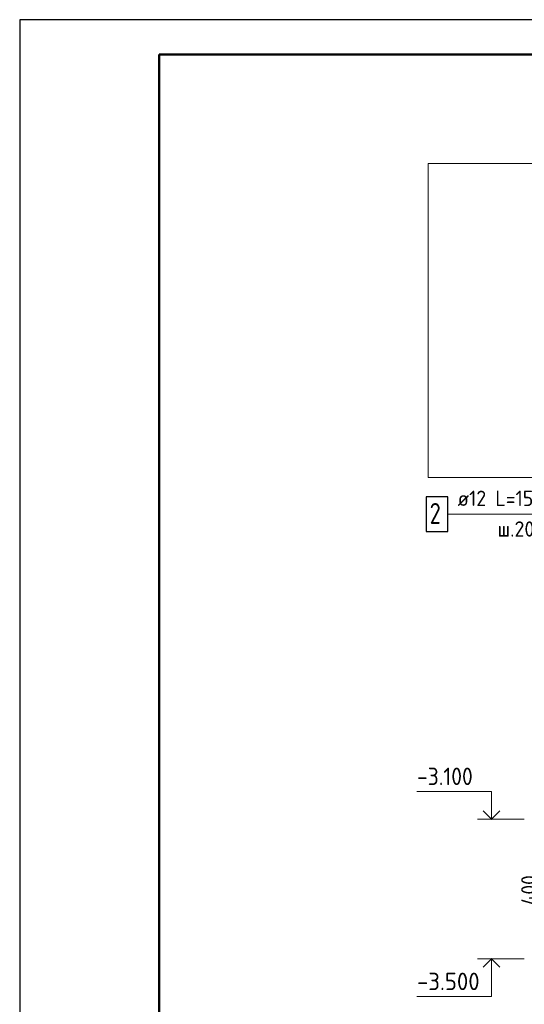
# Model space of a CAD drawing. Header units: millimetres. Extents: x 0 to 42000, y 0 to 29700.
# Tile 2 of 11: x 0 to 7228, y 15584 to 29700. Entities that reach past the tile are written whole.
import ezdxf

# ---------------------------------------------------------------- set-up
doc = ezdxf.new("R2010")
doc.units = ezdxf.units.MM
for name, color, linetype, lineweight in [('Standard', 7, 'Continuous', 25), ('Высотные отметки', 7, 'Continuous', 25), ('Обрамление П-обр. равн.', 52, 'Continuous', 25), ('Позиционная метка номер позиции', 7, 'Continuous', 13)]:
    doc.layers.add(name, color=color, linetype=linetype, lineweight=lineweight)
doc.styles.add('ISOCPEUR', font='txt')

msp = doc.modelspace()

# ---------------------------------------------------------------- linework, layer by layer
at = {"layer": 'Standard', "color": 7, "linetype": 'Continuous', "lineweight": 25, "transparency": 33554687}
msp.add_line((2000, 29200), (2000, 1058), dxfattribs=at)
msp.add_lwpolyline([(0, 0), (42000, 0), (42000, 29700), (0, 29700), (0, 0)], close=True, dxfattribs=at)
at = {"layer": 'Standard', "color": 7, "linetype": 'Continuous', "lineweight": 50, "transparency": 33554687}
msp.add_lwpolyline([(2000, 29200), (41500, 29200), (41500, 500), (2000, 500), (2000, 29200)], close=True, dxfattribs=at)
at = {"layer": 'Standard', "color": 7, "linetype": 'Continuous', "lineweight": 13, "transparency": 33554687}
msp.add_lwpolyline([(20500, 29200), (2000, 29200), (2000, 6000), (20500, 6000), (20500, 29200)], dxfattribs=at)
at = {"layer": 'Standard', "color": 254, "linetype": 'Continuous', "lineweight": 18, "true_color": 0xc4c4ff, "transparency": 33554687}
msp.add_lwpolyline([(5849, 23136), (15499, 23136), (15499, 27636), (5849, 27636), (5849, 23136)], dxfattribs=at)
at = {"layer": 'Высотные отметки', "color": 7, "linetype": 'Continuous', "lineweight": 13, "transparency": 33554687}
for p, q in [((6558, 18236), (7224, 18236)), ((6558, 16236), (7224, 16236))]:
    msp.add_line(p, q, dxfattribs=at)
for points in [[(6758, 18236), (6758, 18636), (5691, 18636)], [(6758, 16236), (6758, 15696), (5691, 15696)]]:
    msp.add_lwpolyline(points, dxfattribs=at)
at = {"layer": 'Высотные отметки', "color": 7, "linetype": 'Continuous', "lineweight": 35, "transparency": 33554687}
for points in [[(6879, 18357), (6758, 18236), (6637, 18357)], [(6879, 16115), (6758, 16236), (6637, 16115)]]:
    msp.add_lwpolyline(points, dxfattribs=at)
at = {"layer": 'Обрамление П-обр. равн.', "color": 7, "linetype": 'Continuous', "lineweight": 25, "transparency": 33554687}
msp.add_lwpolyline([(5822, 22361), (6132, 22361), (6132, 22861), (5822, 22861), (5822, 22361)], dxfattribs=at)
at = {"layer": 'Позиционная метка номер позиции', "color": 7, "linetype": 'Continuous', "lineweight": 13, "transparency": 33554687}
msp.add_lwpolyline([(7831, 24951), (8402, 24951), (8402, 22611), (6122, 22611)], dxfattribs=at)

# ---------------------------------------------------------------- texts
at = {"layer": 'Standard', "color": 7, "linetype": 'Continuous', "lineweight": 25, "transparency": 33554687, "insert": (7404, 17005), "char_height": 220, "width": 584.45, "attachment_point": 7, "rotation": 90, "style": 'ISOCPEUR'}
msp.add_mtext('\\W0.92;400', dxfattribs=at)
at = {"layer": 'Высотные отметки', "color": 7, "linetype": 'Continuous', "lineweight": 25, "transparency": 33554687, "char_height": 250, "attachment_point": 7, "style": 'ISOCPEUR'}
for s, insert, width in [('\\W0.90;-3.100', (5691, 18727), 1011.77), ('\\W0.95;-3.500', (5691, 15787), 1067.86)]:
    msp.add_mtext(s, dxfattribs=dict(at, insert=insert, width=width))
at = {"layer": 'Обрамление П-обр. равн.', "color": 7, "linetype": 'Continuous', "lineweight": 13, "transparency": 33554687, "attachment_point": 7, "style": 'ISOCPEUR'}
for s, insert, char_height, width in [('\\W0.94;ø12 L=1525mm ', (6272, 22728), 220, 2104.38), ('\\W0.78;2', (5872, 22471), 300, 326.41), ('\\W0.95;ш.200 ', (6844, 22288), 220, 962.14)]:
    msp.add_mtext(s, dxfattribs=dict(at, insert=insert, char_height=char_height, width=width))

doc.saveas('drawing.dxf')
